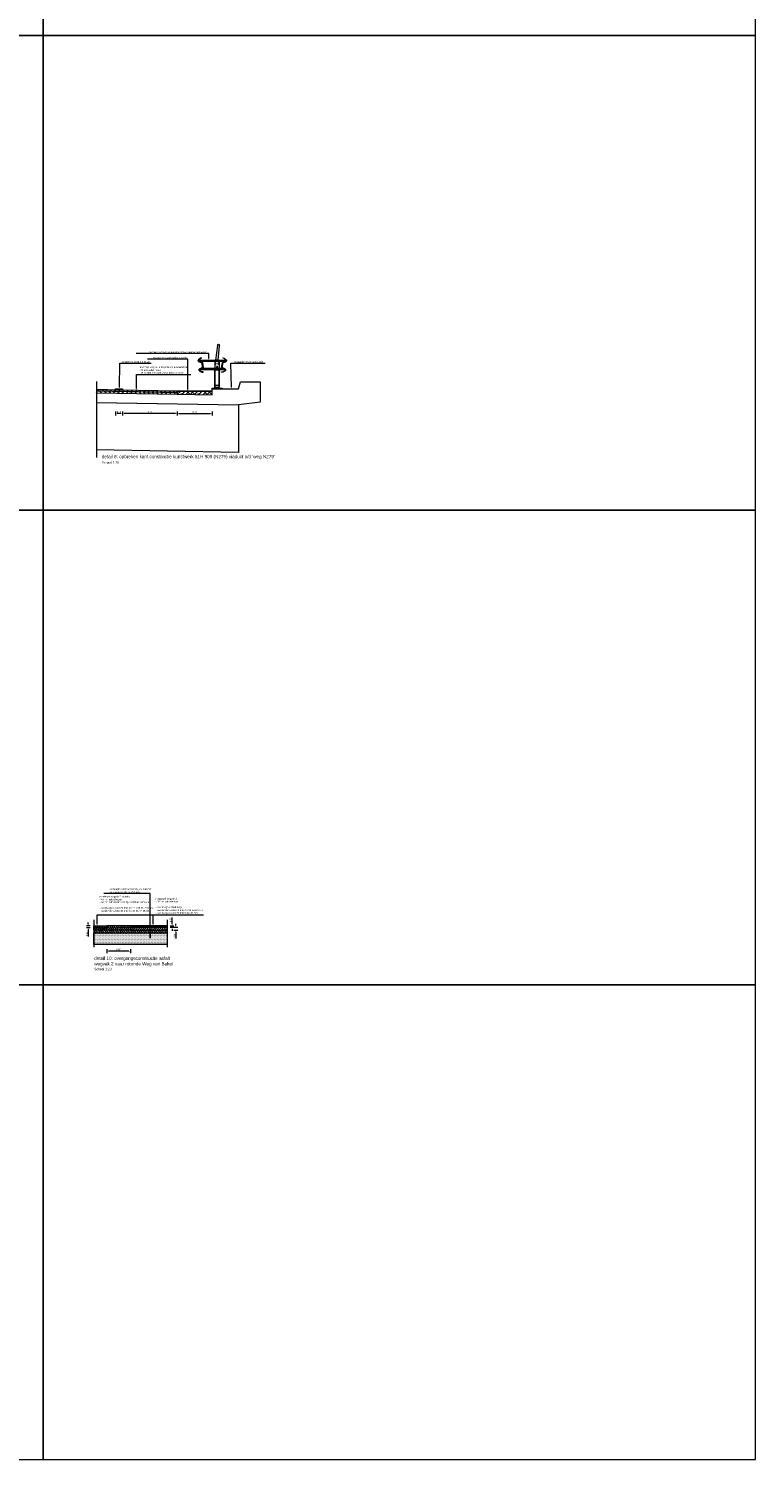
# Model space of a CAD drawing. Header units: metres. Extents: x 0 to 178216, y 0 to 407261.
# Tile 94 of 126: x 166990 to 167005, y 406206 to 406236. Entities that reach past the tile are written whole.
import ezdxf
from ezdxf import colors
from ezdxf.entities.mleader import LeaderData, LeaderLine
from ezdxf.math import Vec2, Vec3

# ---------------------------------------------------------------- set-up
doc = ezdxf.new("R2010")
doc.units = ezdxf.units.M
doc.header["$PDSIZE"] = 1
doc.linetypes.add('XX-AFBREEK', pattern=[7, 4, -1, 1, -1])
doc.layers.get('Defpoints').update_dxf_attribs({"lineweight": 18})
for name, color, linetype, lineweight in [('N-WE-VW-MARKERING_LANGS_STREEP_DOORGETROKKEN-G', 7, 'Continuous', 18), ('X-XX-AL-AFBREEKLIJN-G', 7, 'XX-AFBREEK', 18), ('X-XX-AL-T35', 50, 'Continuous', 18), ('X-XX-AL-T50', 130, 'Continuous', 18), ('X-XX-AL-TEKENBLAD-M', 7, 'Continuous', 18), ('X-XX-AL-TEKENBLAD-S', 7, 'Continuous', 18), ('X-XX-AL-TEKENBLAD-T18', 10, 'Continuous', 18)]:
    doc.layers.add(name, color=color, linetype=linetype, lineweight=lineweight)
doc.layers.add('X-XX-AL-HULPLIJN-G', color=210, linetype='Continuous', lineweight=18, plot=False)
doc.styles.add('FB-M1000-T25', font='LT.TTF', dxfattribs={"height": 2.5})
doc.styles.add('Futurabook1-1000', font='LT.TTF', dxfattribs={"height": 2.5})
doc.styles.add('NLCS-ISO-M20-T18', font='NLCS-ISO.ttf', dxfattribs={"height": 0.036})
doc.styles.add('NLCS-ISO-M500-T50', font='LT.TTF', dxfattribs={"height": 2.5})
doc.dimstyles.new('NLCS-M20-T18-PIJL_L2_H2', dxfattribs={"dimscale": 0.02, "dimtxt": 2.5, "dimasz": 1.8, "dimexe": 2, "dimexo": 2, "dimgap": 0.7, "dimtad": 1, "dimzin": 0, "dimdsep": 46, "dimtxsty": 'NLCS-ISO-M20-T18', "dimcen": 0, "dimdle": 2, "dimclrd": 256, "dimclre": 256, "dimclrt": 10, "dimazin": 0, "dimtfac": 1, "dimtdec": 3, "dimtofl": 0, "dimtmove": 0, "dimatfit": 3, "dimfxl": 2, "dimfxlon": 1, "dimtfillclr": 256, "dimtolj": 1, "dimtzin": 0, "dimlwd": -1, "dimlwe": -1, "dimarcsym": 0})

# ---------------------------------------------------------------- blocks, each defined once
blk = doc.blocks.new('*D188')
at = {"layer": 'Defpoints', "color": 0, "transparency": 16777216}
for p in [(166993.159, 406228.091), (166993.895, 406228.091), (166993.895, 406227.62)]:
    blk.add_point(p, dxfattribs=at)
at = {"layer": 'X-XX-AL-TEKENBLAD-M', "transparency": 16777216}
for p, q in [((166993.159, 406227.66), (166993.159, 406227.58)), ((166993.195, 406227.62), (166993.859, 406227.62)), ((166993.895, 406227.66), (166993.895, 406227.58))]:
    blk.add_line(p, q, dxfattribs=at)
for points in [[(166993.195, 406227.626), (166993.195, 406227.614), (166993.159, 406227.62)], [(166993.859, 406227.626), (166993.859, 406227.614), (166993.895, 406227.62)]]:
    blk.add_solid(points, dxfattribs=at)
at = {"layer": 'X-XX-AL-TEKENBLAD-M', "color": 10, "transparency": 16777216, "insert": (166993.532, 406227.652), "char_height": 0.036, "attachment_point": 5, "style": 'NLCS-ISO-M20-T18'}
blk.add_mtext('\\A1;0.74', dxfattribs=at)
blk = doc.blocks.new('*D190')
at = {"layer": 'Defpoints', "color": 0, "transparency": 16777216}
for p in [(166992.009, 406228.114), (166993.159, 406228.091), (166992.009, 406227.62)]:
    blk.add_point(p, dxfattribs=at)
at = {"layer": 'X-XX-AL-TEKENBLAD-M', "transparency": 16777216}
for p, q in [((166992.009, 406227.66), (166992.009, 406227.58)), ((166993.123, 406227.62), (166992.045, 406227.62)), ((166993.159, 406227.66), (166993.159, 406227.58))]:
    blk.add_line(p, q, dxfattribs=at)
for points in [[(166992.045, 406227.626), (166992.045, 406227.614), (166992.009, 406227.62)], [(166993.123, 406227.626), (166993.123, 406227.614), (166993.159, 406227.62)]]:
    blk.add_solid(points, dxfattribs=at)
at = {"layer": 'X-XX-AL-TEKENBLAD-M', "color": 10, "transparency": 16777216, "insert": (166992.584, 406227.652), "char_height": 0.036, "attachment_point": 5, "style": 'NLCS-ISO-M20-T18'}
blk.add_mtext('\\A1;1.15', dxfattribs=at)
blk = doc.blocks.new('*D191')
at = {"layer": 'Defpoints', "color": 0, "transparency": 16777216}
for p in [(166991.859, 406228.142), (166992.009, 406228.139), (166991.859, 406227.62)]:
    blk.add_point(p, dxfattribs=at)
at = {"layer": 'X-XX-AL-TEKENBLAD-M', "transparency": 16777216}
for p, q in [((166991.859, 406227.66), (166991.859, 406227.58)), ((166991.973, 406227.62), (166991.895, 406227.62)), ((166992.009, 406227.66), (166992.009, 406227.58))]:
    blk.add_line(p, q, dxfattribs=at)
for points in [[(166991.895, 406227.626), (166991.895, 406227.614), (166991.859, 406227.62)], [(166991.973, 406227.626), (166991.973, 406227.614), (166992.009, 406227.62)]]:
    blk.add_solid(points, dxfattribs=at)
at = {"layer": 'X-XX-AL-TEKENBLAD-M', "color": 10, "transparency": 16777216, "insert": (166991.934, 406227.652), "char_height": 0.036, "attachment_point": 5, "style": 'NLCS-ISO-M20-T18'}
blk.add_mtext('\\A1;0.15', dxfattribs=at)
blk = doc.blocks.new('*D199')
at = {"layer": 'Defpoints', "color": 0, "transparency": 16777216}
for p in [(166991.677, 406216.825), (166992.177, 406216.795), (166991.677, 406216.292)]:
    blk.add_point(p, dxfattribs=at)
at = {"layer": 'X-XX-AL-TEKENBLAD-M', "transparency": 16777216}
for p, q in [((166991.677, 406216.332), (166991.677, 406216.252)), ((166992.141, 406216.292), (166991.713, 406216.292)), ((166992.177, 406216.332), (166992.177, 406216.252))]:
    blk.add_line(p, q, dxfattribs=at)
for points in [[(166991.713, 406216.298), (166991.713, 406216.286), (166991.677, 406216.292)], [(166992.141, 406216.298), (166992.141, 406216.286), (166992.177, 406216.292)]]:
    blk.add_solid(points, dxfattribs=at)
at = {"layer": 'X-XX-AL-TEKENBLAD-M', "color": 10, "transparency": 16777216, "insert": (166991.927, 406216.324), "char_height": 0.036, "attachment_point": 5, "style": 'NLCS-ISO-M20-T18'}
blk.add_mtext('\\A1;{\\fFutura Book|b0|i0|c0|p2;0.50}', dxfattribs=at)
blk = doc.blocks.new('*D200')
at = {"layer": 'Defpoints', "color": 0, "transparency": 16777216}
for p in [(166991.288, 406216.785), (166991.677, 406216.825), (166991.677, 406216.785)]:
    blk.add_point(p, dxfattribs=at)
at = {"layer": 'X-XX-AL-TEKENBLAD-M', "transparency": 16777216}
for p, q in [((166991.328, 406216.825), (166991.248, 406216.825)), ((166991.328, 406216.785), (166991.248, 406216.785)), ((166991.288, 406216.861), (166991.288, 406216.897)), ((166991.288, 406216.749), (166991.288, 406216.603))]:
    blk.add_line(p, q, dxfattribs=at)
for points in [[(166991.282, 406216.861), (166991.294, 406216.861), (166991.288, 406216.825)], [(166991.282, 406216.749), (166991.294, 406216.749), (166991.288, 406216.785)]]:
    blk.add_solid(points, dxfattribs=at)
at = {"layer": 'X-XX-AL-TEKENBLAD-M', "color": 10, "transparency": 16777216, "insert": (166991.256, 406216.658), "char_height": 0.036, "attachment_point": 5, "rotation": 90, "style": 'NLCS-ISO-M20-T18'}
blk.add_mtext('\\A1;0.04', dxfattribs=at)
blk = doc.blocks.new('*D201')
at = {"layer": 'Defpoints', "color": 0, "transparency": 16777216}
for p in [(166992.947, 406216.825), (166992.947, 406216.795), (166993.053, 406216.825)]:
    blk.add_point(p, dxfattribs=at)
at = {"layer": 'X-XX-AL-TEKENBLAD-M', "transparency": 16777216}
for p, q in [((166993.053, 406216.861), (166993.053, 406217.004)), ((166993.013, 406216.825), (166993.093, 406216.825)), ((166993.013, 406216.795), (166993.093, 406216.795)), ((166993.053, 406216.759), (166993.053, 406216.723))]:
    blk.add_line(p, q, dxfattribs=at)
for points in [[(166993.047, 406216.861), (166993.059, 406216.861), (166993.053, 406216.825)], [(166993.047, 406216.759), (166993.059, 406216.759), (166993.053, 406216.795)]]:
    blk.add_solid(points, dxfattribs=at)
at = {"layer": 'X-XX-AL-TEKENBLAD-M', "color": 10, "transparency": 16777216, "insert": (166993.021, 406216.951), "char_height": 0.036, "attachment_point": 5, "rotation": 90, "style": 'NLCS-ISO-M20-T18'}
blk.add_mtext('\\A1;0.03', dxfattribs=at)
blk = doc.blocks.new('*D299')
at = {"layer": 'Defpoints', "color": 0, "transparency": 16777216}
for p in [(166992.947, 406216.795), (166992.947, 406216.735), (166993.133, 406216.795)]:
    blk.add_point(p, dxfattribs=at)
at = {"layer": 'X-XX-AL-TEKENBLAD-M', "transparency": 16777216}
for p, q in [((166993.093, 406216.795), (166993.173, 406216.795)), ((166993.093, 406216.735), (166993.173, 406216.735)), ((166993.133, 406216.831), (166993.133, 406216.867)), ((166993.133, 406216.699), (166993.133, 406216.556))]:
    blk.add_line(p, q, dxfattribs=at)
for points in [[(166993.127, 406216.831), (166993.139, 406216.831), (166993.133, 406216.795)], [(166993.127, 406216.699), (166993.139, 406216.699), (166993.133, 406216.735)]]:
    blk.add_solid(points, dxfattribs=at)
at = {"layer": 'X-XX-AL-TEKENBLAD-M', "color": 10, "transparency": 16777216, "insert": (166993.101, 406216.61), "char_height": 0.036, "attachment_point": 5, "rotation": 90, "style": 'NLCS-ISO-M20-T18'}
blk.add_mtext('\\A1;0.06', dxfattribs=at)

msp = doc.modelspace()

# ---------------------------------------------------------------- hatches: boundary and pattern name
at = {"layer": 'N-WE-VW-MARKERING_LANGS_STREEP_DOORGETROKKEN-G', "transparency": 33554559}
h = msp.add_hatch(color=256, dxfattribs=at)
h.dxf.hatch_style = 1
h.paths.add_polyline_path([(166991.8592, 406228.1422), (166992.0092, 406228.1392), (166992.0087, 406228.1142), (166991.8587, 406228.1172)])
at = {"layer": 'X-XX-AL-TEKENBLAD-S', "transparency": 33554687}
h = msp.add_hatch(dxfattribs=at)
h.set_pattern_fill('ANSI31', color=256, scale=0.02)
h.set_pattern_definition([(45, (141.674795, 0.66629), (-0.044901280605, 0.044901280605), [])])
h.paths.add_polyline_path([(166991.4597, 406228.1254), (166991.4597, 406228.0954), (166993.1585, 406228.0607), (166993.1586, 406228.0908)])
h = msp.add_hatch(dxfattribs=at)
h.set_pattern_fill('ANSI31', color=256, scale=0.02)
h.set_pattern_definition([(45, (141.67469, 0.66601), (-0.044901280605, 0.044901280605), [])])
h.paths.add_polyline_path([(166991.4597, 406228.1251), (166991.4597, 406228.0954), (166993.1587, 406228.0607), (166993.1586, 406228.0907), (166991.9336, 406228.1154)])
h = msp.add_hatch(dxfattribs=at)
h.set_pattern_fill('ANSI31', color=256, scale=0.02, angle=270)
h.paths.add_polyline_path([(166991.4597, 406228.0954), (166991.4597, 406228.0588), (166993.1586, 406228.0246), (166993.1586, 406228.061), (166991.9336, 406228.0857)])
h = msp.add_hatch(dxfattribs=at)
h.set_pattern_fill('ANSI38', color=256, scale=0.02)
h.set_pattern_definition([(45, (15.36182, -0.24014), (-0.044901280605, 0.044901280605), []), (135, (15.36182, -0.24014), (-0.134703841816, 0.044901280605), [0.15875, -0.09525])])
h.paths.add_polyline_path([(166993.159, 406228.0246), (166993.8949, 406228.0103), (166993.895, 406228.0908), (166993.1586, 406228.0907)])
h = msp.add_hatch(dxfattribs=at)
h.set_pattern_fill('DOTS', color=8, scale=0.01, style=0)
h.paths.add_polyline_path([(166991.4629, 406216.6406), (166991.4633, 406216.6391), (166991.4629, 406216.6391)], flags=16)
h.paths.add_polyline_path([(166992.9474, 406216.6801), (166991.6765, 406216.6801), (166991.4059, 406216.6804), (166991.4056, 406216.4304), (166992.9473, 406216.4301)])
h = msp.add_hatch(dxfattribs=at)
h.set_pattern_fill('ANSI31', color=8, scale=0.01, angle=270)
h.set_pattern_definition([(315, (0, 0), (0.0224506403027, 0.0224506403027), [])])
h.paths.add_polyline_path([(166991.4059, 406216.7353), (166992.1766, 406216.7353), (166992.9474, 406216.7353), (166992.9474, 406216.6801), (166991.4057, 406216.6804)])
h = msp.add_hatch(dxfattribs=at)
h.set_pattern_fill('ANSI31', color=256, scale=0.01)
h.set_pattern_definition([(45, (15, -0.08356), (-0.0224506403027, 0.0224506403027), [])])
h.paths.add_polyline_path([(166991.6766, 406216.7854), (166991.4059, 406216.7854), (166991.4059, 406216.8254), (166991.6766, 406216.8251)])
h = msp.add_hatch(dxfattribs=at)
h.set_pattern_fill('ANSI31', color=8, scale=0.01, angle=180)
h.set_pattern_definition([(225, (166992.1766, 406216.765275), (0.0224506, -0.0224506), [])])
h.paths.add_polyline_path([(166992.1766, 406216.7353), (166991.4059, 406216.7353), (166991.4059, 406216.7854), (166991.6766, 406216.7854), (166992.1766, 406216.7953)])
h = msp.add_hatch(dxfattribs=at)
h.set_pattern_fill('ANSI31', color=256, scale=0.01, angle=270)
h.set_pattern_definition([(315, (13.462025, -40.112247), (0.0224506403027, 0.0224506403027), [])])
h.paths.add_polyline_path([(166991.6766, 406216.8251), (166992.9473, 406216.8251), (166992.9474, 406216.7951), (166992.1766, 406216.7952), (166991.6766, 406216.7854)])
h = msp.add_hatch(dxfattribs=at)
h.set_pattern_fill('ANSI31', color=256, scale=0.01)
h.set_pattern_definition([(45, (166992.1766, 406216.765275), (-0.0224506, 0.0224506), [])])
h.paths.add_polyline_path([(166992.1766, 406216.7953), (166992.9473, 406216.7953), (166992.9474, 406216.7353), (166992.1766, 406216.7353)])

# ---------------------------------------------------------------- linework, layer by layer
at = {"layer": 'N-WE-VW-MARKERING_LANGS_STREEP_DOORGETROKKEN-G', "flags": 128}
msp.add_lwpolyline([(166991.8592, 406228.1422), (166992.0092, 406228.1392), (166992.0087, 406228.1142), (166991.8587, 406228.1172), (166991.8592, 406228.1422)], close=True, dxfattribs=at)
at = {"layer": 'X-XX-AL-AFBREEKLIJN-G', "flags": 128}
for points in [[(166991.4597, 406228.2959), (166991.4597, 406226.6959)], [(166991.4059, 406216.9521), (166991.4059, 406216.3752)], [(166992.9474, 406216.9521), (166992.9474, 406216.3752)]]:
    msp.add_lwpolyline(points, dxfattribs=at)
at = {"layer": 'X-XX-AL-HULPLIJN-G', "flags": 128}
for points in [[(166975.3375, 406245.5848), (166975.3375, 406235.5848), (166990.3375, 406235.5848), (166990.3375, 406245.5848)], [(166990.3375, 406245.5848), (166990.3375, 406235.5848), (167005.3375, 406235.5848), (167005.3375, 406245.5848)], [(166975.3375, 406235.5848), (166975.3375, 406225.5848), (166990.3375, 406225.5848), (166990.3375, 406235.5848)], [(166990.3375, 406235.5848), (166990.3375, 406225.5848), (167005.3375, 406225.5848), (167005.3375, 406235.5848)], [(166975.3375, 406225.5848), (166975.3375, 406215.5848), (166990.3375, 406215.5848), (166990.3375, 406225.5848)], [(166990.3375, 406225.5848), (166990.3375, 406215.5848), (167005.3375, 406215.5848), (167005.3375, 406225.5848)], [(166975.3375, 406215.5848), (166975.3375, 406205.5848), (166990.3375, 406205.5848), (166990.3375, 406215.5848)], [(166990.3375, 406215.5848), (166990.3375, 406205.5848), (167005.3375, 406205.5848), (167005.3375, 406215.5848)]]:
    msp.add_lwpolyline(points, close=True, dxfattribs=at)
at = {"layer": 'X-XX-AL-TEKENBLAD-S', "color": 8}
for p, q in [((166993.61, 406228.7435), (166993.6126, 406228.7205)), ((166993.61, 406228.7435), (166994.19, 406228.7435)), ((166993.6126, 406228.7205), (166994.1873, 406228.7205)), ((166993.6845, 406228.7205), (166993.6998, 406228.5755)), ((166993.6884, 406228.7205), (166993.7036, 406228.5755)), ((166994.05, 406228.7305), (166993.95, 406228.7305)), ((166993.95, 406228.7305), (166993.95, 406228.1758)), ((166994.05, 406228.1758), (166994.05, 406228.7305)), ((166994.1116, 406228.7205), (166994.0964, 406228.5755)), ((166994.1154, 406228.7205), (166994.1002, 406228.5755)), ((166994.19, 406228.7435), (166994.1873, 406228.7205)), ((166993.6324, 406228.5525), (166993.668, 406228.5525)), ((166993.6324, 406228.5495), (166993.6324, 406228.5525)), ((166993.6324, 406228.5495), (166994.1676, 406228.5495)), ((166993.692, 406228.5755), (166993.668, 406228.5525)), ((166993.6947, 406228.6963), (166993.691, 406228.6959)), ((166993.692, 406228.5755), (166994.108, 406228.5755)), ((166993.6947, 406228.6963), (166993.7058, 406228.5915)), ((166993.7058, 406228.5915), (166993.702, 406228.5911)), ((166994.05, 406228.5405), (166993.95, 406228.5405)), ((166994.05, 406228.5355), (166993.95, 406228.5355)), ((166993.955, 406228.524), (166993.95, 406228.524)), ((166993.955, 406228.1508), (166993.955, 406228.524)), ((166993.9828, 406228.6735), (166993.9566, 406228.6735)), ((166993.97, 406228.6548), (166993.97, 406228.6921)), ((166994.0133, 406228.6035), (166993.9875, 406228.6035)), ((166994, 406228.5758), (166994, 406228.6221)), ((166994.0428, 406228.6735), (166994.0166, 406228.6735)), ((166994.03, 406228.6536), (166994.03, 406228.6921)), ((166994.05, 406228.524), (166994.045, 406228.524)), ((166994.045, 406228.1508), (166994.045, 406228.524)), ((166994.1052, 406228.6963), (166994.0942, 406228.5915)), ((166994.0942, 406228.5915), (166994.098, 406228.5911)), ((166994.1052, 406228.6963), (166994.109, 406228.6959)), ((166994.132, 406228.5525), (166994.108, 406228.5755)), ((166994.132, 406228.5525), (166994.1676, 406228.5525)), ((166994.1676, 406228.5495), (166994.1676, 406228.5525)), ((166993.895, 406228.1508), (166994.105, 406228.1508)), ((166993.895, 406228.1408), (166993.895, 406228.1508)), ((166993.95, 406228.1558), (166993.9435, 406228.1508)), ((166993.95, 406228.1758), (166994.05, 406228.1758)), ((166993.95, 406228.1558), (166994.05, 406228.1558)), ((166993.955, 406228.2208), (166994.045, 406228.2208)), ((166994.05, 406228.1558), (166994.0565, 406228.1508)), ((166994.105, 406228.1508), (166994.105, 406228.1408))]:
    msp.add_line(p, q, dxfattribs=at)
at = {"layer": 'X-XX-AL-TEKENBLAD-S', "color": 8, "flags": 128}
for points in [[(166994.044, 406229.0477), (166994.0174, 406228.7435), (166993.9774, 406228.7435), (166994.0139, 406229.0508)], [(166991.4597, 406228.0588), (166993.159, 406228.0246), (166993.1586, 406228.0907), (166993.895, 406228.0908), (166993.895, 406228.1408), (166994.455, 406228.1408), (166994.495, 406228.2908), (166994.905, 406228.2908), (166994.905, 406227.8608), (166994.455, 406227.8008), (166994.455, 406226.8008), (166991.4597, 406226.8524)], [(166991.4569, 406227.8524), (166994.455, 406227.8008)], [(166991.4597, 406227.8524), (166994.455, 406227.8008)]]:
    msp.add_lwpolyline(points, dxfattribs=at)
at = {"layer": 'X-XX-AL-TEKENBLAD-S', "color": 8}
for points in [[(166993.7057, 406228.4951), (166993.68, 406228.4963), (166993.6365, 406228.5181, -0.6229229), (166993.6368, 406228.5612), (166993.6792, 406228.5816, 0.3165431), (166993.696, 406228.6118), (166993.6897, 406228.6714, 0.3149109), (166993.6672, 406228.6974), (166993.6212, 406228.7089, -0.6226296), (166993.6121, 406228.7511), (166993.6501, 406228.781), (166993.6749, 406228.7876), (166993.6742, 406228.7905), (166993.6487, 406228.7838), (166993.6103, 406228.7534, 0.6226296), (166993.6204, 406228.706), (166993.6664, 406228.6945, -0.3149109), (166993.6867, 406228.6711), (166993.693, 406228.6115, -0.3165431), (166993.6778, 406228.5843), (166993.6355, 406228.5639, 0.6229229), (166993.6352, 406228.5154), (166993.6792, 406228.4934), (166993.7055, 406228.4921)], [(166994.0943, 406228.4951), (166994.12, 406228.4963), (166994.1635, 406228.5181, 0.6229229), (166994.1632, 406228.5612), (166994.1208, 406228.5816, -0.3165431), (166994.104, 406228.6118), (166994.1103, 406228.6714, -0.3149109), (166994.1328, 406228.6974), (166994.1788, 406228.7089, 0.6226296), (166994.1879, 406228.7511), (166994.1499, 406228.781), (166994.1251, 406228.7876), (166994.1258, 406228.7905), (166994.1513, 406228.7838), (166994.1897, 406228.7534, -0.6226296), (166994.1796, 406228.706), (166994.1336, 406228.6945, 0.3149109), (166994.1133, 406228.6711), (166994.107, 406228.6115, 0.3165431), (166994.1221, 406228.5843), (166994.1645, 406228.5639, -0.6229229), (166994.1648, 406228.5154), (166994.1207, 406228.4934), (166994.0945, 406228.4921)], [(166993.9735, 406228.6615, -0.5773503), (166993.9665, 406228.6615), (166993.9622, 406228.669, -1.7320508), (166993.9778, 406228.669)], [(166994.0035, 406228.5915, -0.5773503), (166993.9965, 406228.5915), (166993.9922, 406228.599, -1.7320508), (166994.0078, 406228.599)], [(166994.0335, 406228.6615, -0.5773503), (166994.0265, 406228.6615), (166994.0222, 406228.669, -1.7320508), (166994.0378, 406228.669)]]:
    msp.add_lwpolyline(points, format="xyb", close=True, dxfattribs=at)
at = {"layer": 'X-XX-AL-TEKENBLAD-S', "flags": 128}
for points in [[(166991.4597, 406228.0954), (166993.1587, 406228.0607), (166993.1586, 406228.0907), (166991.9336, 406228.1154), (166991.4597, 406228.1251), (166991.4597, 406228.0954)], [(166991.4597, 406228.0588), (166993.1586, 406228.0246), (166993.1586, 406228.061), (166991.9336, 406228.0857), (166991.4597, 406228.0954), (166991.4597, 406228.0588)], [(166993.159, 406228.0246), (166993.8949, 406228.0103), (166993.895, 406228.0908), (166993.1586, 406228.0907)], [(166991.6766, 406216.7854), (166991.4059, 406216.7854), (166991.4059, 406216.8254), (166991.6766, 406216.8251)], [(166991.6766, 406216.8251), (166991.6766, 406216.7854), (166992.1766, 406216.7952), (166992.9474, 406216.7951), (166992.9474, 406216.8251)], [(166992.1766, 406216.7953), (166992.1766, 406216.7353), (166992.9474, 406216.7353), (166992.9474, 406216.7953)]]:
    msp.add_lwpolyline(points, close=True, dxfattribs=at)
at = {"layer": 'X-XX-AL-TEKENBLAD-S', "color": 8, "transparency": 33554687, "flags": 128}
msp.add_lwpolyline([(166992.9473, 406216.4301), (166991.4056, 406216.4304), (166991.4057, 406216.6804), (166992.9474, 406216.6801)], close=True, dxfattribs=at)
msp.add_lwpolyline([(166992.1766, 406216.7353), (166991.4059, 406216.7353), (166991.4059, 406216.7854), (166991.6766, 406216.7854), (166992.1766, 406216.7952), (166992.1766, 406216.7353)], dxfattribs=at)
at = {"layer": 'X-XX-AL-TEKENBLAD-S', "color": 8}
msp.add_circle((166994.0301, 406229.0619), 0.02, dxfattribs=at)

# ---------------------------------------------------------------- texts
at = {"layer": 'X-XX-AL-T35', "char_height": 0.05, "attachment_point": 1, "style": 'FB-M1000-T25'}
for insert in [(166991.5726, 406226.6106), (166991.4128, 406215.9411)]:
    msp.add_mtext_dynamic_manual_height_columns('Schaal 1:20', width=5.387368, gutter_width=1.75, heights=[0], dxfattribs=dict(at, insert=insert))
at = {"layer": 'X-XX-AL-T50', "char_height": 0.07, "attachment_point": 1, "style": 'Futurabook1-1000'}
for s, width, insert in [("detail 8: opbreken kant constructie kunstwerk 51H 909 (N279) viaduct o/d 'weg N279'", 8.139484, (166991.5726, 406226.7482)), ('detail 10: overgangsconstructie asfalt wegvak 2 naar rotonde Weg van Bakel', 1.868191, (166991.4128, 406216.1787))]:
    msp.add_mtext_dynamic_manual_height_columns(s, width=width, gutter_width=2.5, heights=[0], dxfattribs=dict(at, insert=insert))

# ---------------------------------------------------------------- dimensions: what is measured, and where the dimension line sits
at = {"layer": 'X-XX-AL-TEKENBLAD-M'}
for base, p1, p2, picture, middle in [((166991.8592, 406227.6197), (166992.0092, 406228.1392), (166991.8592, 406228.1422), '*D191', (166991.9342, 406227.6517)), ((166992.0087, 406227.6196), (166993.1586, 406228.0907), (166992.0087, 406228.1142), '*D190', (166992.5836, 406227.6516))]:
    dim = msp.add_linear_dim(base=base, p1=p1, p2=p2, dimstyle='NLCS-M20-T18-PIJL_L2_H2', dxfattribs=at)
    dim.commit()
    dim.dimension.update_dxf_attribs({"geometry": picture, "text_midpoint": middle})
dim = msp.add_linear_dim(base=(166993.895, 406227.6196), p1=(166993.1586, 406228.0907), p2=(166993.895, 406228.0908), dimstyle='NLCS-M20-T18-PIJL_L2_H2', dxfattribs=at)
dim.commit()
dim.dimension.update_dxf_attribs({"geometry": '*D188', "text_midpoint": (166993.5324, 406227.6196), "dimtype": 160})
for base, p1, p2, picture, middle in [((166993.0527, 406216.8251), (166992.9474, 406216.7951), (166992.9474, 406216.8251), '*D201', (166993.0207, 406216.9507)), ((166991.2883, 406216.7854), (166991.6766, 406216.8251), (166991.6766, 406216.7854), '*D200', (166991.2563, 406216.658))]:
    dim = msp.add_linear_dim(base=base, p1=p1, p2=p2, angle=90, dimstyle='NLCS-M20-T18-PIJL_L2_H2', dxfattribs=at)
    dim.commit()
    dim.dimension.update_dxf_attribs({"geometry": picture, "text_midpoint": middle})
dim = msp.add_linear_dim(base=(166991.6766, 406216.2923), p1=(166992.1766, 406216.7952), p2=(166991.6766, 406216.8251), angle=180, text='{\\fFutura Book|b0|i0|c0|p2;<>}', dimstyle='NLCS-M20-T18-PIJL_L2_H2', dxfattribs=at)
dim.commit()
dim.dimension.update_dxf_attribs({"geometry": '*D199', "text_midpoint": (166991.9266, 406216.2923), "dimtype": 160})
dim = msp.add_linear_dim(base=(166993.1326, 406216.7951), p1=(166992.9474, 406216.7353), p2=(166992.9474, 406216.7951), angle=90, dimstyle='NLCS-M20-T18-PIJL_L2_H2', dxfattribs=at)
dim.commit()
dim.dimension.update_dxf_attribs({"geometry": '*D299', "text_midpoint": (166993.1326, 406216.6097), "dimtype": 160})

# ---------------------------------------------------------------- leaders
at = {"layer": 'X-XX-AL-TEKENBLAD-T18'}
ml = msp.add_multileader_mtext('Standard', dxfattribs=at)
ml.set_content('lengtemarkering 3-3 (0,15)', color=256, style='NLCS-ISO-M500-T50')
ml.set_leader_properties(color=256, linetype='ByLayer', lineweight=-1)
ml.build(insert=Vec2(0, 0))
ml.multileader.update_dxf_attribs({"text_left_attachment_type": 5, "text_right_attachment_type": 5, "dogleg_length": 0.036, "arrow_head_size": 0.036})
ctx = ml.context
ctx.base_point, ctx.char_height, ctx.arrow_head_size, ctx.landing_gap_size, ctx.plane_origin = Vec3(166991.9853, 406228.6777), 0.036, 0.036, 0.018, Vec3(166991.8744, 406228.4932)
ctx.left_attachment, ctx.right_attachment = 5, 5
notes = []
notes.append((ctx, [(1, (1, 1, 0), (166991.9493, 406228.6777), (1, 0), 0.036, [(0, [(166991.9488, 406228.1404)], 0, [])])]))
ctx.mtext.insert, ctx.mtext.rotation, ctx.mtext.flow_direction = Vec3(166992.0033, 406228.7272), 6.2831853, 5
ml = msp.add_multileader_mtext('Standard', dxfattribs=at)
ml.set_content('{\\fSegoe UI|b0|i0|c0|p34;\\H0.83333x;Opnemen en aanbrengen geleiderail t.b.v. aanbrengen flexigoot}', color=256, style='NLCS-ISO-M500-T50')
ml.set_leader_properties(color=256, linetype='ByLayer', lineweight=-1)
ml.build(insert=Vec2(0, 0))
ml.multileader.update_dxf_attribs({"text_left_attachment_type": 5, "text_right_attachment_type": 5, "dogleg_length": 0.036, "arrow_head_size": 0.036})
ctx = ml.context
ctx.base_point, ctx.char_height, ctx.arrow_head_size, ctx.landing_gap_size, ctx.plane_origin = Vec3(166992.5497, 406228.8855), 0.036, 0.036, 0.018, Vec3(166993.7189, 406228.611)
ctx.left_attachment, ctx.right_attachment = 5, 5
notes.append((ctx, [(0, (1, 1, 0), (166993.8265, 406228.8855), (-1, 0), 0.036, [(0, [(166993.8265, 406228.7435)], 0, [])])]))
ctx.mtext.insert, ctx.mtext.rotation, ctx.mtext.flow_direction = Vec3(166992.5677, 406228.9277), 6.2831853, 5
ml = msp.add_multileader_mtext('Standard', dxfattribs=at)
ml.set_content('60 mm betonverharding opbreken', color=256, style='NLCS-ISO-M500-T50')
ml.set_leader_properties(color=256, linetype='ByLayer', lineweight=-1)
ml.build(insert=Vec2(0, 0))
ml.multileader.update_dxf_attribs({"text_left_attachment_type": 5, "text_right_attachment_type": 5, "dogleg_length": 0.036, "arrow_head_size": 0.036})
ctx = ml.context
ctx.base_point, ctx.char_height, ctx.arrow_head_size, ctx.landing_gap_size, ctx.plane_origin = Vec3(166992.6379, 406228.7643), 0.036, 0.036, 0.018, Vec3(166993.4617, 406228.6346)
ctx.left_attachment, ctx.right_attachment = 5, 5
notes.append((ctx, [(1, (1, 1, 0), (166993.3838, 406228.7643), (-1, 0), 0.036, [(0, [(166993.3838, 406228.0907)], 0, [])])]))
ctx.mtext.insert, ctx.mtext.flow_direction = Vec3(166992.6559, 406228.8139), 5
ml = msp.add_multileader_mtext('Standard', dxfattribs=at)
ml.set_content('{\\fFutura Book|b0|i0|c0|p2;bestaande beton constructie}', color=256, style='NLCS-ISO-M500-T50')
ml.set_leader_properties(color=256, linetype='ByLayer', lineweight=-1)
ml.build(insert=Vec2(0, 0))
ml.multileader.update_dxf_attribs({"text_left_attachment_type": 5, "text_right_attachment_type": 5, "dogleg_length": 0.036, "arrow_head_size": 0.036})
ctx = ml.context
ctx.base_point, ctx.char_height, ctx.arrow_head_size, ctx.landing_gap_size, ctx.plane_origin = Vec3(166994.3271, 406228.6841), 0.036, 0.036, 0.018, Vec3(166994.2132, 406228.8439)
ctx.left_attachment, ctx.right_attachment = 5, 5
notes.append((ctx, [(1, (1, 1, 0), (166994.2911, 406228.6841), (1, 0), 0.036, [(0, [(166994.3028, 406228.1408)], 0, [])])]))
ctx.mtext.insert, ctx.mtext.rotation, ctx.mtext.flow_direction = Vec3(166994.3451, 406228.7289), 6.2831853, 5
ml = msp.add_multileader_mtext('Standard', dxfattribs=at)
ml.set_content('maatregel wegvak 2 brugdekken kunstwerken: \\P- 30 mm asfalt frezen\\P- 15-30 mm infrarood verwarmen en rippen', color=256, style='NLCS-ISO-M500-T50')
ml.set_leader_properties(color=256, linetype='ByLayer', lineweight=-1)
ml.build(insert=Vec2(0, 0))
ml.multileader.update_dxf_attribs({"text_left_attachment_type": 5, "text_right_attachment_type": 5, "dogleg_length": 0.036, "arrow_head_size": 0.036})
ctx = ml.context
ctx.base_point, ctx.char_height, ctx.arrow_head_size, ctx.landing_gap_size, ctx.plane_origin = Vec3(166992.3403, 406228.4409), 0.036, 0.036, 0.018, Vec3(166992.2294, 406228.3332)
ctx.left_attachment, ctx.right_attachment = 5, 5
notes.append((ctx, [(1, (1, 1, 0), (166992.3043, 406228.4409), (1, 0), 0.036, [(0, [(166992.3044, 406228.108)], 0, [])])]))
ctx.mtext.insert, ctx.mtext.rotation, ctx.mtext.flow_direction = Vec3(166992.3583, 406228.6149), 6.2831853, 5
ml = msp.add_multileader_mtext('Standard', dxfattribs=at)
ml.set_content('bestaande asfalt verharding ca. 145 mm\\Pbetonconstructie ca. 250 mm', color=256, style='NLCS-ISO-M500-T50')
ml.set_leader_properties(color=256, linetype='ByLayer', lineweight=-1)
ml.build(insert=Vec2(0, 0))
ml.multileader.update_dxf_attribs({"text_left_attachment_type": 5, "text_right_attachment_type": 5, "dogleg_length": 0.036, "arrow_head_size": 0.036})
ctx = ml.context
ctx.base_point, ctx.char_height, ctx.arrow_head_size, ctx.landing_gap_size, ctx.plane_origin = Vec3(166991.7158, 406217.509), 0.036, 0.036, 0.018, Vec3(166992.6669, 406217.2138)
ctx.left_attachment, ctx.right_attachment = 5, 5
notes.append((ctx, [(1, (1, 1, 0), (166992.592, 406217.509), (-1, 0), 0.036, [(1, [(166992.592, 406216.7056), (166992.592, 406216.5688)], 0, [])])]))
ctx.mtext.insert, ctx.mtext.flow_direction = Vec3(166991.7338, 406217.616), 5
ml = msp.add_multileader_mtext('Standard', dxfattribs=at)
ml.set_content('\\pxa0.25;{\\fFutura Book|b0|i0|c0|p2;maatregel wegvak 2 rotonde:\\P- 40 mm asfalt frezen\\P- 60 mm asfalt bakfrezen tpv zichtbare schades\\P\\P- aanbrengen asfalt 60 mm AC 22 bind TL-IB in bak\\P- aanbrengen asfalt 40 mm AC 16 SURF DL-IB}', color=256, style='NLCS-ISO-M500-T50')
ml.set_leader_properties(color=256, linetype='ByLayer', lineweight=-1)
ml.build(insert=Vec2(0, 0))
ml.multileader.update_dxf_attribs({"text_left_attachment_type": 5, "text_right_attachment_type": 5, "dogleg_length": 0.036, "arrow_head_size": 0.036})
ctx = ml.context
ctx.base_point, ctx.char_height, ctx.arrow_head_size, ctx.landing_gap_size, ctx.plane_origin = Vec3(166991.5091, 406217.0582), 0.036, 0.036, 0.018, Vec3(166991.3982, 406216.3559)
ctx.left_attachment, ctx.right_attachment = 5, 5
notes.append((ctx, [(1, (1, 1, 0), (166991.4731, 406217.0582), (1, 0), 0.036, [(0, [(166991.4731, 406216.8251)], 0, [])])]))
ctx.mtext.insert, ctx.mtext.rotation, ctx.mtext.width, ctx.mtext.flow_direction = Vec3(166991.5271, 406217.4615), 6.2831853, 2.374077, 5
ml = msp.add_multileader_mtext('Standard', dxfattribs=at)
ml.set_content('maatregel wegvak 2: \\P- 90 mm asfalt frezen \\P\\P- aanbrengen SAMI-laag \\P- aanbrengen asfalt 60 mm AC 22 base OL-C \\P- aanbrengen asfalt 30 mm SMA-NL 8G+ ', color=256, style='NLCS-ISO-M500-T50')
ml.set_leader_properties(color=256, linetype='ByLayer', lineweight=-1)
ml.build(insert=Vec2(0, 0))
ml.multileader.update_dxf_attribs({"text_left_attachment_type": 5, "text_right_attachment_type": 5, "dogleg_length": 0.036, "arrow_head_size": 0.036})
ctx = ml.context
ctx.base_point, ctx.char_height, ctx.arrow_head_size, ctx.landing_gap_size, ctx.plane_origin = Vec3(166992.6886, 406217.0582), 0.036, 0.036, 0.018, Vec3(166992.5777, 406216.1063)
ctx.left_attachment, ctx.right_attachment = 5, 5
notes.append((ctx, [(1, (1, 1, 0), (166992.6526, 406217.0582), (1, 0), 0.036, [(0, [(166992.6526, 406216.8251)], 0, [])])]))
ctx.mtext.insert, ctx.mtext.width, ctx.mtext.flow_direction = Vec3(166992.7066, 406217.4159), 2.374077, 5
for ctx, leaders in notes:
    for number, flags, end, landing, length, lines in leaders:
        leader = LeaderData()
        leader.index, (leader.has_last_leader_line, leader.has_dogleg_vector, leader.attachment_direction) = number, flags
        leader.last_leader_point, leader.dogleg_vector, leader.dogleg_length = Vec3(end), Vec3(landing), length
        for number, points, colour, breaks in lines:
            line = LeaderLine()
            line.index, line.vertices, line.color, line.breaks = number, Vec3.list(points), colors.encode_raw_color(colour), breaks
            leader.lines.append(line)
        ctx.leaders.append(leader)

doc.saveas('drawing.dxf')
